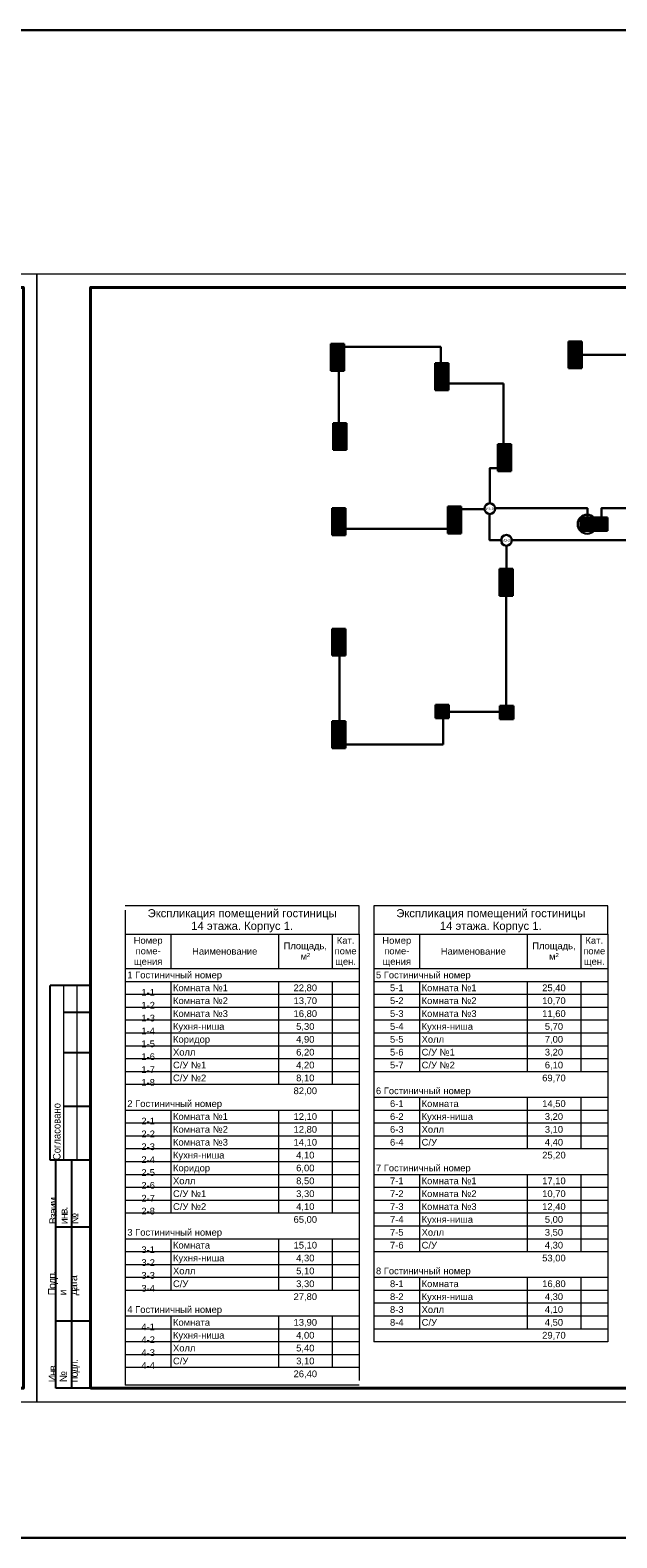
# Model space of a CAD drawing. Header units: millimetres. Extents: x 303602 to 13248484, y -10200551 to -26241.
# Tile 27 of 51: x 688617 to 710455, y -104490 to -48338. Entities that reach past the tile are written whole.
import ezdxf
from ezdxf.enums import TextEntityAlignment as Align

# ---------------------------------------------------------------- set-up
doc = ezdxf.new("R2010")
doc.units = ezdxf.units.MM
doc.set_wipeout_variables(frame=1)
for name, color, linetype, lineweight in [('A-010-M_LINE-T', 7, 'Continuous', 18), ('format-line3', 7, 'Continuous', 13), ('RC-Извещатели_пожарные', 1, 'Continuous', 30), ('Z-000-P_SCHED', 7, 'Continuous', 20), ('Рамка', 7, 'Continuous', 18), ('СОУЭ', 1, 'Continuous', 30), ('СС-011-ПОЖ-СИГНАЛИЗАЦИЯ', 1, 'Continuous', 30), ('УГО АПС и АПЗ$0$_АПС_Оборудование', 1, 'Continuous', 30), ('УГО АПС и АПЗ$0$СС-011-ПОЖ-СИГНАЛИЗАЦИЯ', 1, 'Continuous', 30)]:
    doc.layers.add(name, color=color, linetype=linetype, lineweight=lineweight)
doc.layers.add('формат', color=250, linetype='Continuous')
doc.styles.add('Arial', font='arial.ttf', dxfattribs={"width": 0.9, "height": 700})
doc.styles.add('Arial Narrow_Нум', font='ARIALN.TTF', dxfattribs={"width": 0.7, "height": 250})
doc.styles.add('Arial_4', font='arial.ttf', dxfattribs={"height": 3})
doc.styles.add('Arial_5', font='arial.ttf', dxfattribs={"height": 2.5})
doc.styles.add('CP.Text', font='arial.ttf')

# ---------------------------------------------------------------- blocks, each defined once
blk = doc.blocks.new('*U39')
for p, q in [((-574, 155), (-589, 155)), ((-589, 90), (-589, 155)), ((-574, 145), (-584, 145)), ((-574, 130), (-584, 130)), ((-574, 110), (-584, 110)), ((-587, 90), (-589, 90)), ((-587, 5), (-587, 90)), ((-574, 90), (-587, 90)), ((-581, 5), (-581, 90)), ((-574, 65), (-587, 65)), ((-574, 30), (-587, 30)), ((-574, 5), (-587, 5))]:
    blk.add_line(p, q)
at = {"color": 0, "lineweight": 0}
blk.add_lwpolyline([(-594, 0), (0, 0), (0, 420), (-594, 420)], close=True, dxfattribs=at)
at = {"lineweight": 40}
blk.add_lwpolyline([(-574, 5), (-5, 5), (-5, 415), (-574, 415)], close=True, dxfattribs=at)
at = {"layer": 'format-line3', "linetype": 'ByBlock'}
for p, q in [((-584, 90), (-584, 155)), ((-579, 90), (-579, 155))]:
    blk.add_line(p, q, dxfattribs=at)
at = {"style": 'Arial', "width": 0.9}
blk.add_text('Формат:', height=2.8, dxfattribs=at).set_placement((-53.97, 1.25))
at = {"char_height": 2.8, "width": 0.2, "attachment_point": 4, "rotation": 90, "line_spacing_factor": 0.857143, "style": 'Arial'}
for s, insert in [('{\\W0.45993; }Согласовано', (-586.58, 90)), ('{\\W0.62543;\\T0.75; \\W1;Взаим. инв. №}', (-584, 66.14)), ('{\\W0.5838;\\T0.8; \\W1;Подп. и дата}', (-584, 39.63)), ('{\\W0.5838;\\T0.8; \\W1;Инв. № подл.}', (-583.77, 7.25))]:
    blk.add_mtext(s, dxfattribs=dict(at, insert=insert))
at = {"style": 'Arial', "width": 0.9, "flags": 8}
blk.add_attdef('FORMAT', (-36.87, 1.26), '', height=2.8, dxfattribs=at)
blk = doc.blocks.new('ИП 212-64 прот.R3')
blk.add_wipeout([(2.5, 2.5), (2.5, -2.5), (-2.5, -2.5), (-2.5, 2.5)]).dxf.layer = 'RC-Извещатели_пожарные'
blk.add_wipeout([(-2.5, -2.5), (-2.5, 2.5), (2.5, 2.5), (2.5, -2.5)]).dxf.layer = 'RC-Извещатели_пожарные'
at = {"lineweight": 35, "true_color": 0xffffff}
h = blk.add_hatch(color=7, dxfattribs=at)
h.dxf.hatch_style = 1
h.paths.add_polyline_path([(-2.5, 2.5), (-2.5, -2.5), (2.5, -2.5), (2.5, 2.5)])
at = {"color": 1, "linetype": 'ByBlock', "lineweight": -2}
for p, q in [((0.39, 1.77), (-0.83, 0)), ((-0.83, 0), (0.83, 0)), ((0.83, 0), (-0.31, -1.63))]:
    blk.add_line(p, q, dxfattribs=at)
at = {"layer": 'RC-Извещатели_пожарные', "ltscale": 30}
for p, q in [((-2.5, -2.5), (-2.5, 2.5)), ((-2.5, 2.5), (2.5, 2.5)), ((2.5, 2.5), (2.5, -2.5)), ((2.5, -2.5), (-2.5, -2.5))]:
    blk.add_line(p, q, dxfattribs=at)
blk = doc.blocks.new('УГО АПС и АПЗ$0$A$C0ED213A1')
blk.add_wipeout([(-200, 0), (0, -200), (200, 0), (0, 200)])
blk.add_circle((0, 0), 200)
at = {"layer": 'УГО АПС и АПЗ$0$СС-011-ПОЖ-СИГНАЛИЗАЦИЯ', "color": 1, "style": 'CP.Text', "width": 0.8}
blk.add_text('ИЗ-2О', height=90, dxfattribs=at).set_placement((-145, -47))
blk = doc.blocks.new('*U96')
at = {"lineweight": 35, "true_color": 0xffffff}
h = blk.add_hatch(color=7, dxfattribs=at)
h.dxf.hatch_style = 1
h.paths.add_polyline_path([(-2.5, 2.5), (-2.5, -2.5), (2.5, -2.5), (2.5, 2.5)])
at = {"color": 1, "linetype": 'ByBlock', "lineweight": -2}
for p, q in [((0.39, 1.76), (-0.83, 0)), ((-0.83, 0), (0.83, 0)), ((0.83, 0), (-0.31, -1.64))]:
    blk.add_line(p, q, dxfattribs=at)
at = {"color": 1, "linetype": 'ByBlock', "lineweight": -2, "ltscale": 0.1}
blk.add_lwpolyline([(-2.5, 2.5), (2.5, 2.5), (2.5, -2.5), (-2.5, -2.5)], close=True, dxfattribs=at)
at = {"layer": 'RC-Извещатели_пожарные'}
blk.add_circle((0, 0), 3.54, dxfattribs=at)
at = {"layer": 'RC-Извещатели_пожарные', "style": 'Arial Narrow_Нум', "width": 0.7}
blk.add_attdef('PSTN', text='', height=2.5, dxfattribs=at).set_placement((5.33, 2.66), align=Align.BOTTOM_CENTER)

msp = doc.modelspace()

# ---------------------------------------------------------------- linework, layer by layer
at = {"layer": 'A-010-M_LINE-T'}
for p, q in [((700859, -80951), (692159, -80951)), ((692159, -81119), (692159, -82177)), ((700859, -82009), (700859, -80951)), ((701414, -80951), (701414, -82009)), ((710114, -80951), (701414, -80951)), ((710114, -82009), (710114, -80951)), ((692159, -82009), (700859, -82009)), ((692159, -82177), (692159, -98799)), ((693859, -82009), (693859, -83297)), ((697859, -82009), (697859, -83297)), ((699859, -82009), (699859, -83297)), ((700859, -82009), (700859, -98631)), ((701414, -82009), (701414, -97193)), ((701414, -82009), (710114, -82009)), ((703114, -82009), (703114, -83297)), ((707114, -82009), (707114, -83297)), ((709114, -82009), (709114, -83297)), ((710114, -82009), (710114, -97193)), ((693859, -83297), (692159, -83297)), ((697859, -83297), (693859, -83297)), ((699859, -83297), (697859, -83297)), ((700859, -83297), (699859, -83297)), ((703114, -83297), (701414, -83297)), ((707114, -83297), (703114, -83297)), ((709114, -83297), (707114, -83297)), ((710114, -83297), (709114, -83297)), ((693859, -83776), (692159, -83776)), ((697859, -83776), (693859, -83776)), ((693859, -83776), (693859, -84255)), ((699859, -83776), (697859, -83776)), ((697859, -83776), (697859, -84255)), ((700859, -83776), (699859, -83776)), ((699859, -83776), (699859, -84255)), ((703114, -83776), (701414, -83776)), ((707114, -83776), (703114, -83776)), ((703114, -83776), (703114, -84255)), ((709114, -83776), (707114, -83776)), ((707114, -83776), (707114, -84255)), ((710114, -83776), (709114, -83776)), ((709114, -83776), (709114, -84255)), ((693859, -84255), (692159, -84255)), ((693859, -84734), (692159, -84734)), ((697859, -84255), (693859, -84255)), ((693859, -84255), (693859, -84734)), ((697859, -84734), (693859, -84734)), ((693859, -84734), (693859, -85213)), ((699859, -84255), (697859, -84255)), ((697859, -84255), (697859, -84734)), ((699859, -84734), (697859, -84734)), ((697859, -84734), (697859, -85213)), ((700859, -84255), (699859, -84255)), ((699859, -84255), (699859, -84734)), ((700859, -84734), (699859, -84734)), ((699859, -84734), (699859, -85213)), ((703114, -84255), (701414, -84255)), ((703114, -84734), (701414, -84734)), ((707114, -84255), (703114, -84255)), ((703114, -84255), (703114, -84734)), ((707114, -84734), (703114, -84734)), ((703114, -84734), (703114, -85213)), ((709114, -84255), (707114, -84255)), ((707114, -84255), (707114, -84734)), ((709114, -84734), (707114, -84734)), ((707114, -84734), (707114, -85213)), ((710114, -84255), (709114, -84255)), ((709114, -84255), (709114, -84734)), ((710114, -84734), (709114, -84734)), ((709114, -84734), (709114, -85213)), ((693859, -85213), (692159, -85213)), ((697859, -85213), (693859, -85213)), ((693859, -85213), (693859, -85693)), ((699859, -85213), (697859, -85213)), ((697859, -85213), (697859, -85693)), ((700859, -85213), (699859, -85213)), ((699859, -85213), (699859, -85693)), ((703114, -85213), (701414, -85213)), ((707114, -85213), (703114, -85213)), ((703114, -85213), (703114, -85693)), ((709114, -85213), (707114, -85213)), ((707114, -85213), (707114, -85693)), ((710114, -85213), (709114, -85213)), ((709114, -85213), (709114, -85693)), ((693859, -85693), (692159, -85693)), ((697859, -85693), (693859, -85693)), ((693859, -85693), (693859, -86172)), ((699859, -85693), (697859, -85693)), ((697859, -85693), (697859, -86172)), ((700859, -85693), (699859, -85693)), ((699859, -85693), (699859, -86172)), ((703114, -85693), (701414, -85693)), ((707114, -85693), (703114, -85693)), ((703114, -85693), (703114, -86172)), ((709114, -85693), (707114, -85693)), ((707114, -85693), (707114, -86172)), ((710114, -85693), (709114, -85693)), ((709114, -85693), (709114, -86172)), ((693859, -86172), (692159, -86172)), ((697859, -86172), (693859, -86172)), ((693859, -86172), (693859, -86651)), ((699859, -86172), (697859, -86172)), ((697859, -86172), (697859, -86651)), ((700859, -86172), (699859, -86172)), ((699859, -86172), (699859, -86651)), ((703114, -86172), (701414, -86172)), ((707114, -86172), (703114, -86172)), ((703114, -86172), (703114, -86651)), ((709114, -86172), (707114, -86172)), ((707114, -86172), (707114, -86651)), ((710114, -86172), (709114, -86172)), ((709114, -86172), (709114, -86651)), ((693859, -86651), (692159, -86651)), ((697859, -86651), (693859, -86651)), ((693859, -86651), (693859, -87130)), ((699859, -86651), (697859, -86651)), ((697859, -86651), (697859, -87130)), ((700859, -86651), (699859, -86651)), ((699859, -86651), (699859, -87130)), ((703114, -86651), (701414, -86651)), ((707114, -86651), (703114, -86651)), ((703114, -86651), (703114, -87130)), ((709114, -86651), (707114, -86651)), ((707114, -86651), (707114, -87130)), ((710114, -86651), (709114, -86651)), ((709114, -86651), (709114, -87130)), ((693859, -87130), (692159, -87130)), ((697859, -87130), (693859, -87130)), ((693859, -87130), (693859, -87609)), ((699859, -87130), (697859, -87130)), ((697859, -87130), (697859, -87609)), ((700859, -87130), (699859, -87130)), ((699859, -87130), (699859, -87609)), ((703114, -87130), (701414, -87130)), ((707114, -87130), (703114, -87130)), ((709114, -87130), (707114, -87130)), ((710114, -87130), (709114, -87130)), ((693859, -87609), (692159, -87609)), ((697859, -87609), (693859, -87609)), ((699859, -87609), (697859, -87609)), ((700859, -87609), (699859, -87609)), ((703114, -88089), (701414, -88089)), ((707114, -88089), (703114, -88089)), ((703114, -88089), (703114, -88568)), ((709114, -88089), (707114, -88089)), ((707114, -88089), (707114, -88568)), ((710114, -88089), (709114, -88089)), ((709114, -88089), (709114, -88568)), ((693859, -88568), (692159, -88568)), ((697859, -88568), (693859, -88568)), ((693859, -88568), (693859, -89047)), ((699859, -88568), (697859, -88568)), ((697859, -88568), (697859, -89047)), ((700859, -88568), (699859, -88568)), ((699859, -88568), (699859, -89047)), ((703114, -88568), (701414, -88568)), ((707114, -88568), (703114, -88568)), ((703114, -88568), (703114, -89047)), ((709114, -88568), (707114, -88568)), ((707114, -88568), (707114, -89047)), ((710114, -88568), (709114, -88568)), ((709114, -88568), (709114, -89047)), ((693859, -89047), (692159, -89047)), ((697859, -89047), (693859, -89047)), ((693859, -89047), (693859, -89526)), ((699859, -89047), (697859, -89047)), ((697859, -89047), (697859, -89526)), ((700859, -89047), (699859, -89047)), ((699859, -89047), (699859, -89526)), ((703114, -89047), (701414, -89047)), ((707114, -89047), (703114, -89047)), ((703114, -89047), (703114, -89526)), ((709114, -89047), (707114, -89047)), ((707114, -89047), (707114, -89526)), ((710114, -89047), (709114, -89047)), ((709114, -89047), (709114, -89526)), ((693859, -89526), (692159, -89526)), ((697859, -89526), (693859, -89526)), ((693859, -89526), (693859, -90005)), ((699859, -89526), (697859, -89526)), ((697859, -89526), (697859, -90005)), ((700859, -89526), (699859, -89526)), ((699859, -89526), (699859, -90005)), ((703114, -89526), (701414, -89526)), ((707114, -89526), (703114, -89526)), ((703114, -89526), (703114, -90005)), ((709114, -89526), (707114, -89526)), ((707114, -89526), (707114, -90005)), ((710114, -89526), (709114, -89526)), ((709114, -89526), (709114, -90005)), ((693859, -90005), (692159, -90005)), ((697859, -90005), (693859, -90005)), ((693859, -90005), (693859, -90484)), ((699859, -90005), (697859, -90005)), ((697859, -90005), (697859, -90484)), ((700859, -90005), (699859, -90005)), ((699859, -90005), (699859, -90484)), ((703114, -90005), (701414, -90005)), ((707114, -90005), (703114, -90005)), ((709114, -90005), (707114, -90005)), ((710114, -90005), (709114, -90005)), ((693859, -90484), (692159, -90484)), ((693859, -90964), (692159, -90964)), ((697859, -90484), (693859, -90484)), ((693859, -90484), (693859, -90964)), ((697859, -90964), (693859, -90964)), ((693859, -90964), (693859, -91443)), ((699859, -90484), (697859, -90484)), ((697859, -90484), (697859, -90964)), ((699859, -90964), (697859, -90964)), ((697859, -90964), (697859, -91443)), ((700859, -90484), (699859, -90484)), ((699859, -90484), (699859, -90964)), ((700859, -90964), (699859, -90964)), ((699859, -90964), (699859, -91443)), ((703114, -90964), (701414, -90964)), ((707114, -90964), (703114, -90964)), ((703114, -90964), (703114, -91443)), ((709114, -90964), (707114, -90964)), ((707114, -90964), (707114, -91443)), ((710114, -90964), (709114, -90964)), ((709114, -90964), (709114, -91443)), ((693859, -91443), (692159, -91443)), ((697859, -91443), (693859, -91443)), ((693859, -91443), (693859, -91922)), ((699859, -91443), (697859, -91443)), ((697859, -91443), (697859, -91922)), ((700859, -91443), (699859, -91443)), ((699859, -91443), (699859, -91922)), ((703114, -91443), (701414, -91443)), ((707114, -91443), (703114, -91443)), ((703114, -91443), (703114, -91922)), ((709114, -91443), (707114, -91443)), ((707114, -91443), (707114, -91922)), ((710114, -91443), (709114, -91443)), ((709114, -91443), (709114, -91922)), ((693859, -91922), (692159, -91922)), ((697859, -91922), (693859, -91922)), ((693859, -91922), (693859, -92401)), ((699859, -91922), (697859, -91922)), ((697859, -91922), (697859, -92401)), ((700859, -91922), (699859, -91922)), ((699859, -91922), (699859, -92401)), ((703114, -91922), (701414, -91922)), ((707114, -91922), (703114, -91922)), ((703114, -91922), (703114, -92401)), ((709114, -91922), (707114, -91922)), ((707114, -91922), (707114, -92401)), ((710114, -91922), (709114, -91922)), ((709114, -91922), (709114, -92401)), ((693859, -92401), (692159, -92401)), ((697859, -92401), (693859, -92401)), ((699859, -92401), (697859, -92401)), ((700859, -92401), (699859, -92401)), ((703114, -92401), (701414, -92401)), ((707114, -92401), (703114, -92401)), ((703114, -92401), (703114, -92880)), ((709114, -92401), (707114, -92401)), ((707114, -92401), (707114, -92880)), ((710114, -92401), (709114, -92401)), ((709114, -92401), (709114, -92880)), ((703114, -92880), (701414, -92880)), ((707114, -92880), (703114, -92880)), ((703114, -92880), (703114, -93360)), ((709114, -92880), (707114, -92880)), ((707114, -92880), (707114, -93360)), ((710114, -92880), (709114, -92880)), ((709114, -92880), (709114, -93360)), ((693859, -93360), (692159, -93360)), ((697859, -93360), (693859, -93360)), ((693859, -93360), (693859, -93839)), ((699859, -93360), (697859, -93360)), ((697859, -93360), (697859, -93839)), ((700859, -93360), (699859, -93360)), ((699859, -93360), (699859, -93839)), ((703114, -93360), (701414, -93360)), ((707114, -93360), (703114, -93360)), ((703114, -93360), (703114, -93839)), ((709114, -93360), (707114, -93360)), ((707114, -93360), (707114, -93839)), ((710114, -93360), (709114, -93360)), ((709114, -93360), (709114, -93839)), ((693859, -93839), (692159, -93839)), ((693859, -94318), (692159, -94318)), ((697859, -93839), (693859, -93839)), ((693859, -93839), (693859, -94318)), ((697859, -94318), (693859, -94318)), ((693859, -94318), (693859, -94797)), ((699859, -93839), (697859, -93839)), ((697859, -93839), (697859, -94318)), ((699859, -94318), (697859, -94318)), ((697859, -94318), (697859, -94797)), ((700859, -93839), (699859, -93839)), ((699859, -93839), (699859, -94318)), ((700859, -94318), (699859, -94318)), ((699859, -94318), (699859, -94797)), ((703114, -93839), (701414, -93839)), ((707114, -93839), (703114, -93839)), ((709114, -93839), (707114, -93839)), ((710114, -93839), (709114, -93839)), ((693859, -94797), (692159, -94797)), ((697859, -94797), (693859, -94797)), ((693859, -94797), (693859, -95276)), ((699859, -94797), (697859, -94797)), ((697859, -94797), (697859, -95276)), ((700859, -94797), (699859, -94797)), ((699859, -94797), (699859, -95276)), ((703114, -94797), (701414, -94797)), ((707114, -94797), (703114, -94797)), ((703114, -94797), (703114, -95276)), ((709114, -94797), (707114, -94797)), ((707114, -94797), (707114, -95276)), ((710114, -94797), (709114, -94797)), ((709114, -94797), (709114, -95276)), ((693859, -95276), (692159, -95276)), ((697859, -95276), (693859, -95276)), ((699859, -95276), (697859, -95276)), ((700859, -95276), (699859, -95276)), ((703114, -95276), (701414, -95276)), ((707114, -95276), (703114, -95276)), ((703114, -95276), (703114, -95755)), ((709114, -95276), (707114, -95276)), ((707114, -95276), (707114, -95755)), ((710114, -95276), (709114, -95276)), ((709114, -95276), (709114, -95755)), ((703114, -95755), (701414, -95755)), ((707114, -95755), (703114, -95755)), ((703114, -95755), (703114, -96235)), ((709114, -95755), (707114, -95755)), ((707114, -95755), (707114, -96235)), ((710114, -95755), (709114, -95755)), ((709114, -95755), (709114, -96235)), ((693859, -96235), (692159, -96235)), ((697859, -96235), (693859, -96235)), ((693859, -96235), (693859, -96714)), ((699859, -96235), (697859, -96235)), ((697859, -96235), (697859, -96714)), ((700859, -96235), (699859, -96235)), ((699859, -96235), (699859, -96714)), ((703114, -96235), (701414, -96235)), ((707114, -96235), (703114, -96235)), ((703114, -96235), (703114, -96714)), ((709114, -96235), (707114, -96235)), ((707114, -96235), (707114, -96714)), ((710114, -96235), (709114, -96235)), ((709114, -96235), (709114, -96714)), ((693859, -96714), (692159, -96714)), ((697859, -96714), (693859, -96714)), ((693859, -96714), (693859, -97193)), ((699859, -96714), (697859, -96714)), ((697859, -96714), (697859, -97193)), ((700859, -96714), (699859, -96714)), ((699859, -96714), (699859, -97193)), ((703114, -96714), (701414, -96714)), ((707114, -96714), (703114, -96714)), ((709114, -96714), (707114, -96714)), ((710114, -96714), (709114, -96714)), ((693859, -97193), (692159, -97193)), ((693859, -97672), (692159, -97672)), ((697859, -97193), (693859, -97193)), ((693859, -97193), (693859, -97672)), ((697859, -97672), (693859, -97672)), ((693859, -97672), (693859, -98151)), ((699859, -97193), (697859, -97193)), ((697859, -97193), (697859, -97672)), ((699859, -97672), (697859, -97672)), ((697859, -97672), (697859, -98151)), ((700859, -97193), (699859, -97193)), ((699859, -97193), (699859, -97672)), ((700859, -97672), (699859, -97672)), ((699859, -97672), (699859, -98151)), ((710114, -97193), (701414, -97193)), ((693859, -98151), (692159, -98151)), ((697859, -98151), (693859, -98151)), ((699859, -98151), (697859, -98151)), ((700859, -98151), (699859, -98151)), ((700859, -98799), (692159, -98799))]:
    msp.add_line(p, q, dxfattribs=at)
at = {"layer": 'RC-Извещатели_пожарные', "lineweight": 30}
msp.add_lwpolyline([(714634, -67328), (705719, -67328), (705719, -66143), (709359, -66143), (709359, -66757), (709881, -66757), (709881, -66143), (712933, -66143)], dxfattribs=at)
at = {"layer": 'Рамка'}
msp.add_lwpolyline([(690867, -98921), (747767, -98921), (747767, -57921), (690867, -57921)], close=True, dxfattribs=at)

# ---------------------------------------------------------------- block references
at = {"layer": 'формат', "xscale": 100, "yscale": 100, "zscale": 100}
for p in [(688867, -99421), (748267, -99421)]:
    msp.add_blockref('*U39', p, dxfattribs=at).add_auto_attribs({'FORMAT': 'А2'})

# ---------------------------------------------------------------- texts
at = {"layer": 'Z-000-P_SCHED', "line_spacing_factor": 0.941778}
for s, insert, char_height, width, attachment_point, style in [('Экспликация помещений гостиницы\\P14 этажа. Корпус 1.', (696509, -81076), 300, 8406.71, 2, 'Arial_4'), ('Экспликация помещений гостиницы\\P14 этажа. Корпус 1.', (705764, -81076), 300, 8406.71, 2, 'Arial_4'), ('Номер\\Pпоме-\\Pщения', (693009, -82115), 250, 1285.52, 2, 'Arial_5'), ('Наименование', (695859, -82519), 250, 2895.47, 2, 'Arial_5'), ('Площадь,\\Pм\\fArial|b0|i0|c238|p34|;²', (698859, -82317), 250, 1925.21, 2, 'Arial_5'), ('Кат.\\Pпоме\\Pщен.', (700359, -82115), 250, 979.44, 2, 'Arial_5'), ('Номер\\Pпоме-\\Pщения', (702264, -82115), 250, 1285.52, 2, 'Arial_5'), ('Наименование', (705114, -82519), 250, 2895.47, 2, 'Arial_5'), ('Площадь,\\Pм\\fArial|b0|i0|c238|p34|;²', (708114, -82317), 250, 1925.21, 2, 'Arial_5'), ('Кат.\\Pпоме\\Pщен.', (709614, -82115), 250, 979.44, 2, 'Arial_5'), ('1 Гостиничный номер', (692234, -83402), 250, 4211.6, 1, 'Arial_5'), ('5 Гостиничный номер', (701489, -83402), 250, 4211.6, 1, 'Arial_5'), ('1-1', (693009, -84049), 250, 602.97, 2, 'Arial_5'), ('Комната №1', (693934, -83881), 250, 2442.48, 1, 'Arial_5'), ('22,80', (698859, -83881), 250, 1046.78, 2, 'Arial_5'), ('5-1', (702264, -83881), 250, 602.97, 2, 'Arial_5'), ('Комната №1', (703189, -83881), 250, 2442.48, 1, 'Arial_5'), ('25,40', (708114, -83881), 250, 1046.78, 2, 'Arial_5'), ('1-2', (693009, -84528), 250, 602.97, 2, 'Arial_5'), ('Комната №2', (693934, -84360), 250, 2442.48, 1, 'Arial_5'), ('13,70', (698859, -84360), 250, 1046.78, 2, 'Arial_5'), ('5-2', (702264, -84360), 250, 602.97, 2, 'Arial_5'), ('Комната №2', (703189, -84360), 250, 2442.48, 1, 'Arial_5'), ('10,70', (708114, -84360), 250, 1046.78, 2, 'Arial_5'), ('1-3', (693009, -85008), 250, 602.97, 2, 'Arial_5'), ('Комната №3', (693934, -84840), 250, 2442.48, 1, 'Arial_5'), ('Кухня-ниша', (693934, -85319), 250, 2271.08, 1, 'Arial_5'), ('16,80', (698859, -84840), 250, 1046.78, 2, 'Arial_5'), ('5,30', (698859, -85319), 250, 814.16, 2, 'Arial_5'), ('5-3', (702264, -84840), 250, 602.97, 2, 'Arial_5'), ('5-4', (702264, -85319), 250, 602.97, 2, 'Arial_5'), ('Комната №3', (703189, -84840), 250, 2442.48, 1, 'Arial_5'), ('Кухня-ниша', (703189, -85319), 250, 2271.08, 1, 'Arial_5'), ('11,60', (708114, -84840), 250, 1046.78, 2, 'Arial_5'), ('5,70', (708114, -85319), 250, 814.16, 2, 'Arial_5'), ('1-4', (693009, -85487), 250, 602.97, 2, 'Arial_5'), ('Коридор', (693934, -85798), 250, 1646.69, 1, 'Arial_5'), ('4,90', (698859, -85798), 250, 814.16, 2, 'Arial_5'), ('5-5', (702264, -85798), 250, 602.97, 2, 'Arial_5'), ('Холл', (703189, -85798), 250, 994.74, 1, 'Arial_5'), ('7,00', (708114, -85798), 250, 814.16, 2, 'Arial_5'), ('1-5', (693009, -85966), 250, 602.97, 2, 'Arial_5'), ('1-6', (693009, -86445), 250, 602.97, 2, 'Arial_5'), ('Холл', (693934, -86277), 250, 994.74, 1, 'Arial_5'), ('6,20', (698859, -86277), 250, 814.16, 2, 'Arial_5'), ('5-6', (702264, -86277), 250, 602.97, 2, 'Arial_5'), ('С/У №1', (703189, -86277), 250, 1475.28, 1, 'Arial_5'), ('3,20', (708114, -86277), 250, 814.16, 2, 'Arial_5'), ('1-7', (693009, -86924), 250, 602.97, 2, 'Arial_5'), ('С/У №1', (693934, -86756), 250, 1475.28, 1, 'Arial_5'), ('4,20', (698859, -86756), 250, 814.16, 2, 'Arial_5'), ('5-7', (702264, -86756), 250, 602.97, 2, 'Arial_5'), ('С/У №2', (703189, -86756), 250, 1475.28, 1, 'Arial_5'), ('6,10', (708114, -86756), 250, 814.16, 2, 'Arial_5'), ('1-8', (693009, -87404), 250, 602.97, 2, 'Arial_5'), ('С/У №2', (693934, -87236), 250, 1475.28, 1, 'Arial_5'), ('8,10', (698859, -87236), 250, 814.16, 2, 'Arial_5'), ('69,70', (708114, -87236), 250, 1046.78, 2, 'Arial_5'), ('82,00', (698859, -87715), 250, 1046.78, 2, 'Arial_5'), ('6 Гостиничный номер', (701489, -87715), 250, 4211.6, 1, 'Arial_5'), ('2 Гостиничный номер', (692234, -88194), 250, 4211.6, 1, 'Arial_5'), ('Комната №1', (693934, -88673), 250, 2442.48, 1, 'Arial_5'), ('12,10', (698859, -88673), 250, 1046.78, 2, 'Arial_5'), ('6-1', (702264, -88194), 250, 602.97, 2, 'Arial_5'), ('6-2', (702264, -88673), 250, 602.97, 2, 'Arial_5'), ('Комната', (703189, -88194), 250, 1646.69, 1, 'Arial_5'), ('Кухня-ниша', (703189, -88673), 250, 2271.08, 1, 'Arial_5'), ('14,50', (708114, -88194), 250, 1046.78, 2, 'Arial_5'), ('3,20', (708114, -88673), 250, 814.16, 2, 'Arial_5'), ('2-1', (693009, -88841), 250, 602.97, 2, 'Arial_5'), ('Комната №2', (693934, -89152), 250, 2442.48, 1, 'Arial_5'), ('12,80', (698859, -89152), 250, 1046.78, 2, 'Arial_5'), ('6-3', (702264, -89152), 250, 602.97, 2, 'Arial_5'), ('Холл', (703189, -89152), 250, 994.74, 1, 'Arial_5'), ('3,10', (708114, -89152), 250, 814.16, 2, 'Arial_5'), ('2-2', (693009, -89320), 250, 602.97, 2, 'Arial_5'), ('2-3', (693009, -89799), 250, 602.97, 2, 'Arial_5'), ('Комната №3', (693934, -89631), 250, 2442.48, 1, 'Arial_5'), ('14,10', (698859, -89631), 250, 1046.78, 2, 'Arial_5'), ('6-4', (702264, -89631), 250, 602.97, 2, 'Arial_5'), ('С/У', (703189, -89631), 250, 679.49, 1, 'Arial_5'), ('4,40', (708114, -89631), 250, 814.16, 2, 'Arial_5'), ('2-4', (693009, -90279), 250, 602.97, 2, 'Arial_5'), ('Кухня-ниша', (693934, -90111), 250, 2271.08, 1, 'Arial_5'), ('4,10', (698859, -90111), 250, 814.16, 2, 'Arial_5'), ('25,20', (708114, -90111), 250, 1046.78, 2, 'Arial_5'), ('2-5', (693009, -90758), 250, 602.97, 2, 'Arial_5'), ('Коридор', (693934, -90590), 250, 1646.69, 1, 'Arial_5'), ('6,00', (698859, -90590), 250, 814.16, 2, 'Arial_5'), ('7 Гостиничный номер', (701489, -90590), 250, 4211.6, 1, 'Arial_5'), ('2-6', (693009, -91237), 250, 602.97, 2, 'Arial_5'), ('Холл', (693934, -91069), 250, 994.74, 1, 'Arial_5'), ('С/У №1', (693934, -91548), 250, 1475.28, 1, 'Arial_5'), ('8,50', (698859, -91069), 250, 814.16, 2, 'Arial_5'), ('7-1', (702264, -91069), 250, 602.97, 2, 'Arial_5'), ('Комната №1', (703189, -91069), 250, 2442.48, 1, 'Arial_5'), ('17,10', (708114, -91069), 250, 1046.78, 2, 'Arial_5'), ('2-7', (693009, -91716), 250, 602.97, 2, 'Arial_5'), ('С/У №2', (693934, -92027), 250, 1475.28, 1, 'Arial_5'), ('4,10', (698859, -92027), 250, 814.16, 2, 'Arial_5'), ('3,30', (698859, -91548), 250, 814.16, 2, 'Arial_5'), ('7-2', (702264, -91548), 250, 602.97, 2, 'Arial_5'), ('7-3', (702264, -92027), 250, 602.97, 2, 'Arial_5'), ('Комната №2', (703189, -91548), 250, 2442.48, 1, 'Arial_5'), ('Комната №3', (703189, -92027), 250, 2442.48, 1, 'Arial_5'), ('10,70', (708114, -91548), 250, 1046.78, 2, 'Arial_5'), ('12,40', (708114, -92027), 250, 1046.78, 2, 'Arial_5'), ('2-8', (693009, -92195), 250, 602.97, 2, 'Arial_5'), ('65,00', (698859, -92507), 250, 1046.78, 2, 'Arial_5'), ('7-4', (702264, -92507), 250, 602.97, 2, 'Arial_5'), ('Кухня-ниша', (703189, -92507), 250, 2271.08, 1, 'Arial_5'), ('5,00', (708114, -92507), 250, 814.16, 2, 'Arial_5'), ('3 Гостиничный номер', (692234, -92986), 250, 4211.6, 1, 'Arial_5'), ('7-5', (702264, -92986), 250, 602.97, 2, 'Arial_5'), ('Холл', (703189, -92986), 250, 994.74, 1, 'Arial_5'), ('3,50', (708114, -92986), 250, 814.16, 2, 'Arial_5'), ('3-1', (693009, -93633), 250, 602.97, 2, 'Arial_5'), ('Комната', (693934, -93465), 250, 1646.69, 1, 'Arial_5'), ('15,10', (698859, -93465), 250, 1046.78, 2, 'Arial_5'), ('7-6', (702264, -93465), 250, 602.97, 2, 'Arial_5'), ('С/У', (703189, -93465), 250, 679.49, 1, 'Arial_5'), ('4,30', (708114, -93465), 250, 814.16, 2, 'Arial_5'), ('3-2', (693009, -94112), 250, 602.97, 2, 'Arial_5'), ('Кухня-ниша', (693934, -93944), 250, 2271.08, 1, 'Arial_5'), ('4,30', (698859, -93944), 250, 814.16, 2, 'Arial_5'), ('53,00', (708114, -93944), 250, 1046.78, 2, 'Arial_5'), ('3-3', (693009, -94591), 250, 602.97, 2, 'Arial_5'), ('Холл', (693934, -94423), 250, 994.74, 1, 'Arial_5'), ('С/У', (693934, -94902), 250, 679.49, 1, 'Arial_5'), ('5,10', (698859, -94423), 250, 814.16, 2, 'Arial_5'), ('8 Гостиничный номер', (701489, -94423), 250, 4211.6, 1, 'Arial_5'), ('3-4', (693009, -95070), 250, 602.97, 2, 'Arial_5'), ('27,80', (698859, -95382), 250, 1046.78, 2, 'Arial_5'), ('3,30', (698859, -94902), 250, 814.16, 2, 'Arial_5'), ('8-1', (702264, -94902), 250, 602.97, 2, 'Arial_5'), ('8-2', (702264, -95382), 250, 602.97, 2, 'Arial_5'), ('Комната', (703189, -94902), 250, 1646.69, 1, 'Arial_5'), ('Кухня-ниша', (703189, -95382), 250, 2271.08, 1, 'Arial_5'), ('16,80', (708114, -94902), 250, 1046.78, 2, 'Arial_5'), ('4,30', (708114, -95382), 250, 814.16, 2, 'Arial_5'), ('4 Гостиничный номер', (692234, -95861), 250, 4211.6, 1, 'Arial_5'), ('8-3', (702264, -95861), 250, 602.97, 2, 'Arial_5'), ('Холл', (703189, -95861), 250, 994.74, 1, 'Arial_5'), ('4,10', (708114, -95861), 250, 814.16, 2, 'Arial_5'), ('4-1', (693009, -96508), 250, 602.97, 2, 'Arial_5'), ('Комната', (693934, -96340), 250, 1646.69, 1, 'Arial_5'), ('13,90', (698859, -96340), 250, 1046.78, 2, 'Arial_5'), ('8-4', (702264, -96340), 250, 602.97, 2, 'Arial_5'), ('С/У', (703189, -96340), 250, 679.49, 1, 'Arial_5'), ('4,50', (708114, -96340), 250, 814.16, 2, 'Arial_5'), ('4-2', (693009, -96987), 250, 602.97, 2, 'Arial_5'), ('Кухня-ниша', (693934, -96819), 250, 2271.08, 1, 'Arial_5'), ('4,00', (698859, -96819), 250, 814.16, 2, 'Arial_5'), ('29,70', (708114, -96819), 250, 1046.78, 2, 'Arial_5'), ('4-3', (693009, -97466), 250, 602.97, 2, 'Arial_5'), ('Холл', (693934, -97298), 250, 994.74, 1, 'Arial_5'), ('5,40', (698859, -97298), 250, 814.16, 2, 'Arial_5'), ('4-4', (693009, -97946), 250, 602.97, 2, 'Arial_5'), ('С/У', (693934, -97777), 250, 679.49, 1, 'Arial_5'), ('26,40', (698859, -98257), 250, 1046.78, 2, 'Arial_5'), ('3,10', (698859, -97777), 250, 814.16, 2, 'Arial_5')]:
    msp.add_mtext(s, dxfattribs=dict(at, insert=insert, char_height=char_height, width=width, attachment_point=attachment_point, style=style))

# ---------------------------------------------------------------- next in the draw order: block references
at = {"layer": 'СОУЭ', "color": 6, "xscale": 100, "yscale": 100, "zscale": 100}
for p in [(700053, -60273), (708902, -60182), (703943, -60996), (700143, -63221), (706271, -64007), (700107, -66392), (704411, -66333), (709852, -66739), (706333, -68653), (700107, -70884), (703956, -73718), (706353, -73749), (700107, -74330)]:
    msp.add_blockref('ИП 212-64 прот.R3', p, dxfattribs=at)
at = {"layer": 'УГО АПС и АПЗ$0$_АПС_Оборудование'}
for p in [(705729, -66160), (706345, -67338)]:
    msp.add_blockref('УГО АПС и АПЗ$0$A$C0ED213A1', p, dxfattribs=at)

# ---------------------------------------------------------------- next in the draw order: linework, layer by layer
at = {"layer": 'СС-011-ПОЖ-СИГНАЛИЗАЦИЯ', "lineweight": 30}
for p, q in [((703901, -60133), (700305, -60133)), ((703901, -60737), (703901, -60133)), ((706239, -63760), (706239, -61499)), ((705522, -66179), (704660, -66179)), ((706343, -67544), (706343, -68401)), ((703985, -74944), (703985, -73971)), ((706099, -73728), (704214, -73728))]:
    msp.add_line(p, q, dxfattribs=at)

# ---------------------------------------------------------------- next in the draw order: block references
at = {"layer": 'RC-Извещатели_пожарные', "xscale": 100, "yscale": 100, "zscale": 100}
msp.add_blockref('*U96', (709352, -66739), dxfattribs=at)
at = {"layer": 'СОУЭ', "color": 6, "xscale": 100, "yscale": 100, "zscale": 100}
for p in [(700053, -60773), (708902, -60682), (703943, -61496), (700143, -63721), (706271, -64507), (700107, -66892), (704411, -66833), (706333, -69153), (700107, -71384), (700107, -74830)]:
    msp.add_blockref('ИП 212-64 прот.R3', p, dxfattribs=at)

# ---------------------------------------------------------------- next in the draw order: linework, layer by layer
at = {"layer": 'RC-Извещатели_пожарные', "lineweight": 30}
msp.add_lwpolyline([(329285, -48338), (1052378, -48338), (1052378, -104490), (329285, -104490)], close=True, dxfattribs=at)
msp.add_lwpolyline([(705729, -65961), (705729, -64649), (706021, -64649)], dxfattribs=at)
at = {"layer": 'СС-011-ПОЖ-СИГНАЛИЗАЦИЯ', "lineweight": 30}
for p, q in [((711157, -60432), (709150, -60432)), ((700109, -61043), (700109, -62970)), ((706239, -61494), (704200, -61494)), ((704164, -66905), (700371, -66905)), ((706339, -69425), (706339, -73495)), ((700131, -74084), (700131, -71638)), ((700354, -74944), (703985, -74944))]:
    msp.add_line(p, q, dxfattribs=at)

doc.saveas('drawing.dxf')
